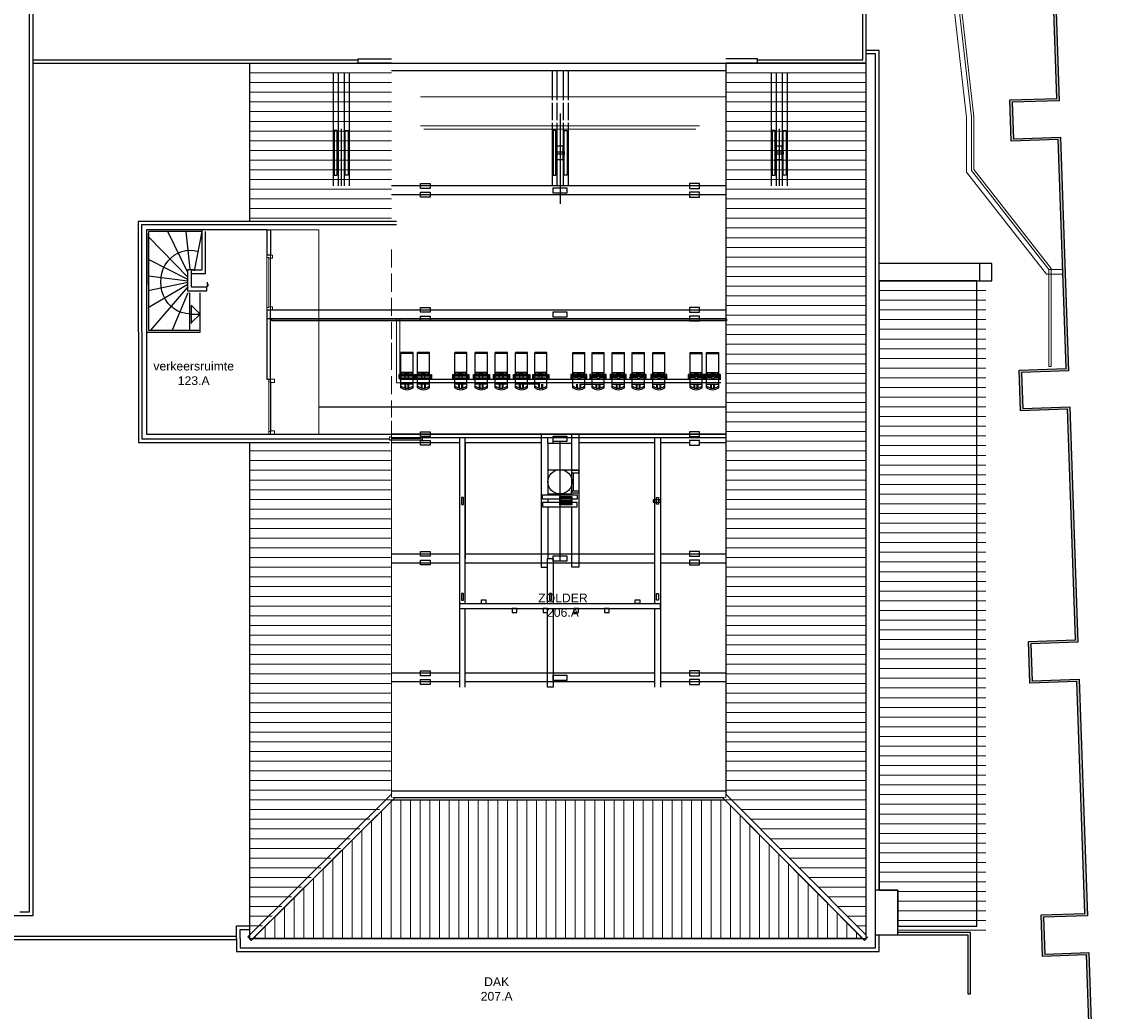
# Model space of a CAD drawing. Extents: x 14681 to 201383, y 146879 to 560554.
# Tile 12 of 15: x 133996 to 156367, y 514791 to 535209. Entities that reach past the tile are written whole.
import ezdxf

# ---------------------------------------------------------------- set-up
doc = ezdxf.new("R2010")
doc.units = 0
doc.header["$MEASUREMENT"] = 0
for name, color, linetype, lineweight in [('0.09', 7, 'CONTINUOUS', 9), ('0.25 GRIJS', 252, 'CONTINUOUS', 25), ('0gevel.18', 1, 'CONTINUOUS', 18), ('BESTAANDE KOZIJNEN', 5, 'CONTINUOUS', 13), ('gevel.18', 1, 'CONTINUOUS', 18)]:
    doc.layers.add(name, color=color, linetype=linetype, lineweight=lineweight)
for name, color, linetype in [('0.18', 1, 'CONTINUOUS'), ('0.25', 2, 'CONTINUOUS'), ('balken lichtkap', 5, 'CONTINUOUS'), ('plafondconstructies', 5, 'CONTINUOUS'), ('proceniumtrek', 7, 'CONTINUOUS'), ('spot bovenaanzicht', 9, 'CONTINUOUS'), ('trappen', 1, 'CONTINUOUS'), ('zaalbrug bouwkundig', 2, 'CONTINUOUS')]:
    doc.layers.add(name, color=color, linetype=linetype)
doc.layers.add('OMTREKLIJN', color=122, linetype='CONTINUOUS', plot=False)

# ---------------------------------------------------------------- blocks, each defined once
blk = doc.blocks.new('67114_dm1000_R')
at = {"layer": 'BESTAANDE KOZIJNEN'}
for points in [[(0, 1134), (0, 1082), (-40, 1082), (-40, 1067), (-114, 1067), (-114, 1134)], [(-40, 1082), (0, 1082), (0, 52), (-40, 52)], [(0, 0), (0, 52), (-40, 52), (-40, 67), (-114, 67), (-114, 0)]]:
    blk.add_lwpolyline(points, close=True, dxfattribs=at)

msp = doc.modelspace()

# ---------------------------------------------------------------- hatches: boundary and pattern name
at = {"layer": '0.25'}
msp.add_hatch(color=256, dxfattribs=at).paths.add_polyline_path([(156345, 504671), (155256, 504633), (155227, 505493), (156315, 505530), (156150, 510312), (155245, 510280), (155215, 511140), (156120, 511171), (155955, 515953), (155050, 515921), (155020, 516781), (155925, 516812), (155760, 521594), (154791, 521560), (154761, 522420), (155730, 522453), (155566, 527212), (154597, 527179), (154568, 528022), (155537, 528056), (155374, 532777), (154404, 532744), (154375, 533594), (155344, 533628), (155178, 538445), (154209, 538411), (154180, 539241), (155149, 539274), (154985, 544037), (154240, 544011), (154211, 544841), (154956, 544866), (154836, 548354), (136306, 547579), (136306, 554055), (123276, 554055), (123276, 558264), (123326, 558264), (123326, 554105), (136356, 554105), (136356, 547631), (154884, 548406), (155008, 544818), (154263, 544792), (154288, 544063), (155033, 544089), (155201, 539226), (154232, 539193), (154257, 538463), (155226, 538496), (155396, 533579), (154427, 533546), (154453, 532795), (155422, 532829), (155589, 528008), (154619, 527974), (154645, 527231), (155614, 527264), (155782, 522405), (154813, 522372), (154839, 521612), (155808, 521645), (155977, 516764), (155072, 516733), (155098, 515973), (156003, 516004), (156172, 511123), (155267, 511092), (155293, 510332), (156198, 510363), (156367, 505482), (155278, 505444), (155305, 504685), (156343, 504721)])

# ---------------------------------------------------------------- linework, layer by layer
at = {"layer": '0.09'}
msp.add_lwpolyline([(155230, 528095), (155180, 528095), (155180, 530097), (153586, 532140), (153586, 533240), (152839, 539793), (152839, 544933), (151981, 545791), (148904, 545791), (148904, 545841), (152002, 545841), (152889, 544953), (152889, 539796), (153636, 533243), (153636, 532157), (155230, 530114)], close=True, dxfattribs=at)
for points in [[(151414, 544691), (151981, 544691), (152839, 543833), (152839, 539793), (153586, 533240), (153586, 533240), (153586, 532140), (155180, 530097), (155466, 530097)], [(151414, 544591), (151940, 544591), (152739, 543791), (152739, 539787), (153486, 533234), (153486, 532105), (155131, 529997), (155466, 529997)]]:
    msp.add_lwpolyline(points, dxfattribs=at)
at = {"layer": '0.18'}
for points in [[(134226, 534353), (151414, 534353), (151414, 544761), (134226, 544761)], [(149170, 534423), (151344, 534423), (151344, 544691), (134226, 544691)], [(134226, 534423), (140938, 534423)], [(151679, 529862), (153759, 529862), (154009, 529862), (154009, 530222), (151679, 530222)], [(153759, 529862), (153759, 530222)], [(131046, 516555), (131046, 516270), (138429, 516270)], [(131116, 516555), (131116, 516340), (138429, 516340)], [(152069, 516370), (153514, 516370), (153514, 515155), (153564, 515155), (153564, 516420), (152069, 516420)]]:
    msp.add_lwpolyline(points, dxfattribs=at)
at = {"layer": '0.25'}
for points in [[(123586, 551915), (123586, 552180), (134226, 552180), (134226, 516760), (133766, 516760)], [(123661, 551915), (123661, 552105), (134151, 552105), (134151, 516835), (133960, 516835)], [(155226, 538496), (155396, 533579), (154427, 533546), (154453, 532795), (155422, 532829), (155589, 528008), (154619, 527974), (154645, 527231), (155614, 527264), (155782, 522405), (154813, 522372), (154839, 521612), (155808, 521645), (155977, 516764), (155072, 516733), (155098, 515973), (156003, 516004), (156172, 511123)], [(156120, 511171), (155955, 515953), (155050, 515921), (155020, 516781), (155925, 516812), (155760, 521594), (154791, 521560), (154761, 522420), (155730, 522453), (155566, 527212), (154597, 527179), (154568, 528022), (155537, 528056), (155374, 532777), (154404, 532744), (154375, 533594), (155344, 533628), (155178, 538445)], [(151679, 517290), (151679, 534618), (151414, 534618)], [(151604, 517290), (151604, 534543), (151414, 534543)], [(138694, 534353), (138694, 531088)], [(138694, 526530), (138694, 516290), (151414, 516290), (151414, 534353)], [(141626, 534353), (140938, 534353), (140938, 534443), (141626, 534443)], [(141626, 534353), (148522, 534353)], [(148522, 534353), (149170, 534353), (149170, 534443), (148522, 534443)], [(141626, 534203), (148522, 534203)], [(141626, 519272), (138659, 516325), (138729, 516254), (141697, 519202)], [(138729, 516254), (141661, 519166)], [(151449, 516325), (151379, 516254), (148451, 519202)], [(138429, 516290), (138429, 516555), (138694, 516555)], [(138429, 516290), (138429, 516025), (151679, 516025), (151679, 516370)], [(138504, 516290), (138504, 516480), (138694, 516480)], [(138504, 516290), (138504, 516100), (151604, 516100), (151604, 516370)]]:
    msp.add_lwpolyline(points, dxfattribs=at)
at = {"layer": '0.25', "linetype": 'Continuous', "ltscale": 0.2}
for points in [[(142223, 531871), (142423, 531871), (142423, 531771), (142223, 531771)], [(147973, 531871), (147773, 531871), (147773, 531771), (147973, 531771)], [(142223, 531691), (142423, 531691), (142423, 531591), (142223, 531591)], [(147973, 531691), (147773, 531691), (147773, 531591), (147973, 531591)], [(139056, 530918), (139126, 530918), (139126, 530395), (139056, 530395)], [(142223, 529314), (142423, 529314), (142423, 529214), (142223, 529214)], [(147973, 529314), (147773, 529314), (147773, 529214), (147973, 529214)], [(142223, 529134), (142423, 529134), (142423, 529034), (142223, 529034)], [(147973, 529134), (147773, 529134), (147773, 529034), (147973, 529034)], [(139156, 529078), (142223, 529078), (142223, 529037), (139156, 529037)], [(142436, 529080), (148531, 529080), (148531, 529037), (142436, 529037)], [(142223, 526750), (142423, 526750), (142423, 526650), (142223, 526650)], [(147973, 526750), (147773, 526750), (147773, 526650), (147973, 526650)], [(142223, 526570), (142423, 526570), (142423, 526470), (142223, 526470)], [(147973, 526570), (147773, 526570), (147773, 526470), (147973, 526470)], [(142223, 524280), (142423, 524280), (142423, 524180), (142223, 524180)], [(147973, 524280), (147773, 524280), (147773, 524180), (147973, 524180)], [(142223, 524100), (142423, 524100), (142423, 524000), (142223, 524000)], [(147973, 524100), (147773, 524100), (147773, 524000), (147973, 524000)], [(142223, 521816), (142423, 521816), (142423, 521716), (142223, 521716)], [(147973, 521816), (147773, 521816), (147773, 521716), (147973, 521716)], [(142223, 521636), (142423, 521636), (142423, 521536), (142223, 521536)], [(147973, 521636), (147773, 521636), (147773, 521536), (147973, 521536)]]:
    msp.add_lwpolyline(points, close=True, dxfattribs=at)
at = {"layer": '0.25', "color": 2, "linetype": 'Continuous', "ltscale": 0.2}
for points in [[(144956, 531781), (145241, 531781), (145241, 531671), (144956, 531671)], [(144956, 529224), (145241, 529224), (145241, 529114), (144956, 529114)], [(144956, 526660), (145241, 526660), (145241, 526550), (144956, 526550)], [(144956, 524190), (145241, 524190), (145241, 524080), (144956, 524080)], [(144956, 521726), (145241, 521726), (145241, 521616), (144956, 521616)]]:
    msp.add_lwpolyline(points, close=True, dxfattribs=at)
at = {"layer": '0.25', "linetype": 'Continuous', "ltscale": 0.2}
for points in [[(141723, 531088), (136400, 531088), (136402, 526530), (141585, 526530)], [(141723, 531018), (136470, 531018), (136472, 526600), (141585, 526600)], [(139056, 530918), (136570, 530918), (136572, 526700), (139054, 526700)], [(137495, 530087), (137717, 530087), (137716, 530878)], [(137495, 530017), (137787, 530017), (137786, 530878)], [(139126, 529260), (139054, 529261), (139054, 527834), (139126, 527834), (139126, 529080), (139126, 529260)], [(136572, 526700), (148522, 526700)], [(141625, 526630), (148522, 526630)]]:
    msp.add_lwpolyline(points, dxfattribs=at)
at = {"layer": '0.25', "color": 1, "linetype": 'Continuous', "ltscale": 0.2}
for points in [[(137466, 529178), (137677, 529178), (137494, 529361), (137494, 528979)], [(137676, 529178), (137494, 528997)]]:
    msp.add_lwpolyline(points, dxfattribs=at)
at = {"layer": '0.25'}
msp.add_lwpolyline([(151599, 516370), (152069, 516370), (152069, 517290), (151599, 517290)], close=True, dxfattribs=at)
at = {"layer": '0.25 GRIJS', "linetype": 'Continuous', "ltscale": 0.2}
msp.add_lwpolyline([(140136, 527264), (148503, 527264)], dxfattribs=at)
at = {"layer": '0gevel.18', "linetype": 'Continuous', "ltscale": 0.2}
msp.add_lwpolyline([(139126, 530918), (140126, 530918), (140126, 526696), (139126, 526696)], close=True, dxfattribs=at)
msp.add_lwpolyline([(141794, 527826), (141794, 529078), (141724, 529078), (141724, 527756), (141794, 527756)], dxfattribs=at)
at = {"layer": 'balken lichtkap', "linetype": 'Continuous', "ltscale": 0.2}
for points in [[(143028, 526630), (143028, 521478)], [(143143, 523201), (143143, 526630)], [(144841, 526696), (144711, 526696), (144711, 523956), (144841, 523956)], [(144843, 526630), (144843, 526516)], [(144957, 526516), (144957, 526630)], [(145341, 525444), (145341, 526696), (145486, 526696), (145486, 523956), (145341, 523956), (145341, 525202)], [(147058, 523201), (147058, 526630)], [(147173, 526630), (147173, 521478)], [(143143, 526516), (143143, 524136), (143143, 525326)], [(143143, 526516), (143143, 524136)], [(144843, 526516), (145339, 526516)], [(144856, 525444), (144856, 526516)], [(145098, 526550), (145098, 524096)], [(145098, 526550), (145098, 526000)], [(144856, 525966), (145486, 525966)], [(145108, 525358), (144739, 525358), (144739, 525444), (145455, 525444), (145455, 525358), (145330, 525358)], [(145108, 525288), (144739, 525288), (144739, 525202), (145455, 525202), (145455, 525288), (145330, 525288)], [(144856, 525466), (145341, 525466)], [(144856, 525288), (144856, 525358)], [(145098, 525399), (145108, 525399), (145108, 525253), (145098, 525253)], [(145108, 525399), (145330, 525399)], [(145108, 525369), (145330, 525369)], [(145108, 525339), (145330, 525339)], [(145108, 525309), (145330, 525309)], [(145108, 525279), (145330, 525279)], [(145340, 525399), (145330, 525399), (145330, 525253), (145340, 525253)], [(145341, 525288), (145341, 525358)], [(144856, 524135), (144856, 525202)], [(145108, 525253), (145330, 525253)], [(144841, 523201), (144841, 524136), (144955, 524136), (144955, 523201)], [(143143, 521478), (143143, 523101)], [(144955, 523101), (144955, 521478), (144841, 521478), (144841, 523101)], [(147058, 521478), (147058, 523101)]]:
    msp.add_lwpolyline(points, dxfattribs=at)
at = {"layer": 'balken lichtkap', "color": 2, "linetype": 'Continuous', "ltscale": 0.2}
for points in [[(145485, 525949), (145335, 525949), (145335, 525899), (145485, 525899)], [(145485, 525479), (145335, 525479), (145335, 525529), (145485, 525529)], [(147169, 525345), (147019, 525345), (147019, 525295), (147169, 525295)]]:
    msp.add_lwpolyline(points, close=True, dxfattribs=at)
at = {"layer": 'balken lichtkap', "linetype": 'Continuous', "ltscale": 0.2}
for points in [[(145341, 525899), (145370, 525899), (145370, 525530), (145341, 525530)], [(143108, 525390), (143068, 525390), (143068, 525250), (143108, 525250)], [(145098, 525410), (145340, 525410), (145340, 525240), (145098, 525240)], [(147091, 525395), (147131, 525395), (147131, 525255), (147091, 525255)], [(143107, 523412), (143067, 523412), (143067, 523272), (143107, 523272)], [(143572, 523278), (143572, 523198), (143477, 523198), (143477, 523278)], [(144923, 523412), (144883, 523412), (144883, 523272), (144923, 523272)], [(146747, 523284), (146747, 523204), (146652, 523204), (146652, 523284)], [(147091, 523412), (147131, 523412), (147131, 523272), (147091, 523272)], [(143028, 523101), (147173, 523101), (147173, 523201), (143028, 523201)], [(144208, 523022), (144208, 523102), (144113, 523102), (144113, 523022)], [(144843, 523022), (144843, 523102), (144748, 523102), (144748, 523022)], [(145478, 523022), (145478, 523102), (145383, 523102), (145383, 523022)], [(146113, 523022), (146113, 523102), (146018, 523102), (146018, 523022)]]:
    msp.add_lwpolyline(points, close=True, dxfattribs=at)
at = {"layer": 'balken lichtkap', "color": 2, "linetype": 'Continuous', "ltscale": 0.2}
msp.add_circle((145098, 525716), 250, dxfattribs=at)
at = {"layer": 'gevel.18', "linetype": 'Continuous', "ltscale": 0.2}
for points in [[(138694, 534353), (141626, 534353)], [(138694, 526530), (138694, 516290), (151414, 516290), (151414, 534353), (148522, 534353), (148522, 519202), (141626, 519209), (141626, 526700)], [(148522, 534353), (151414, 534353)], [(138694, 534153), (141626, 534153)], [(148522, 534153), (151414, 534153)], [(138694, 533953), (141626, 533953)], [(148522, 533953), (151414, 533953)], [(138694, 533753), (141626, 533753)], [(142223, 533662), (148522, 533662)], [(148522, 533753), (151414, 533753)], [(138694, 533553), (141626, 533553)], [(138694, 533353), (141626, 533353)], [(148522, 533553), (151414, 533553)], [(148522, 533353), (151414, 533353)], [(138694, 533153), (141626, 533153)], [(148522, 533153), (151414, 533153)], [(138694, 532953), (141626, 532953)], [(142223, 533062), (147973, 533062)], [(142293, 532992), (147903, 532992)], [(148522, 532953), (151414, 532953)], [(138694, 532753), (141626, 532753)], [(148522, 532753), (151414, 532753)], [(138694, 532553), (141626, 532553)], [(148522, 532553), (151414, 532553)], [(138694, 532353), (141626, 532353)], [(148522, 532353), (151414, 532353)], [(138694, 532153), (141626, 532153)], [(148522, 532153), (151414, 532153)], [(138694, 531953), (141626, 531953)], [(148522, 531953), (151414, 531953)], [(138694, 531753), (141626, 531753)], [(138694, 531553), (141626, 531553)], [(148522, 531753), (151414, 531753)], [(148522, 531553), (151414, 531553)], [(138694, 531353), (141626, 531353)], [(148522, 531353), (151414, 531353)], [(138694, 531153), (141626, 531153)], [(148522, 531153), (151414, 531153)], [(139126, 530918), (139126, 528184)], [(148522, 530953), (151414, 530953)], [(148522, 530753), (151414, 530753)], [(141626, 530139), (141626, 530512)], [(148522, 530553), (151414, 530553)], [(148522, 530353), (151414, 530353)], [(141626, 529639), (141626, 530012)], [(148522, 530153), (151414, 530153)], [(148522, 529953), (151414, 529953)], [(148522, 529753), (151414, 529753)], [(151679, 529862), (153884, 529862)], [(148522, 529553), (151414, 529553)], [(151679, 529662), (153884, 529662)], [(141626, 529139), (141626, 529512)], [(148522, 529353), (151414, 529353)], [(151679, 529462), (153884, 529462)], [(148522, 529153), (151414, 529153)], [(151679, 529262), (153884, 529262)], [(141626, 528661), (141626, 529012)], [(148522, 528953), (151414, 528953)], [(151679, 529062), (153884, 529062)], [(151679, 528862), (153884, 528862)], [(148522, 528753), (151414, 528753)], [(151679, 528662), (153884, 528662)], [(141626, 528254), (141626, 528586)], [(148522, 528553), (151414, 528553)], [(151679, 528462), (153884, 528462)], [(141626, 528024), (141626, 528397)], [(148522, 528353), (151414, 528353)], [(151679, 528262), (153884, 528262)], [(148522, 528153), (151414, 528153)], [(151679, 528062), (153884, 528062)], [(141626, 527524), (141626, 527897)], [(148522, 527953), (151414, 527953)], [(148522, 527753), (151414, 527753)], [(151679, 527862), (153884, 527862)], [(148522, 527553), (151414, 527553)], [(151679, 527662), (153884, 527662)], [(141626, 527046), (141626, 527397)], [(148522, 527353), (151414, 527353)], [(151679, 527462), (153884, 527462)], [(148522, 527153), (151414, 527153)], [(151679, 527262), (153884, 527262)], [(141626, 526639), (141626, 526971)], [(148522, 526953), (151414, 526953)], [(151679, 527062), (153884, 527062)], [(151679, 526862), (153884, 526862)], [(148522, 526753), (151414, 526753)], [(151679, 526662), (153884, 526662)], [(148522, 526553), (151414, 526553)], [(151679, 526462), (153884, 526462)], [(138694, 526353), (141626, 526353)], [(148522, 526353), (151414, 526353)], [(151679, 526262), (153884, 526262)], [(138694, 526153), (141626, 526153)], [(138694, 525953), (141626, 525953)], [(148522, 526153), (151414, 526153)], [(148522, 525953), (151414, 525953)], [(151679, 526062), (153884, 526062)], [(138694, 525753), (141626, 525753)], [(148522, 525753), (151414, 525753)], [(151679, 525862), (153884, 525862)], [(138694, 525553), (141626, 525553)], [(148522, 525553), (151414, 525553)], [(151679, 525662), (153884, 525662)], [(138694, 525353), (141626, 525353)], [(148522, 525353), (151414, 525353)], [(151679, 525462), (153884, 525462)], [(138694, 525153), (141626, 525153)], [(148522, 525153), (151414, 525153)], [(151679, 525262), (153884, 525262)], [(151679, 525062), (153884, 525062)], [(138694, 524953), (141626, 524953)], [(148522, 524953), (151414, 524953)], [(151679, 524862), (153884, 524862)], [(138694, 524753), (141626, 524753)], [(148522, 524753), (151414, 524753)], [(151679, 524662), (153884, 524662)], [(138694, 524553), (141626, 524553)], [(148522, 524553), (151414, 524553)], [(151679, 524462), (153884, 524462)], [(138694, 524353), (141626, 524353)], [(148522, 524353), (151414, 524353)], [(151679, 524262), (153884, 524262)], [(138694, 524153), (141626, 524153)], [(138694, 523953), (141626, 523953)], [(148522, 524153), (151414, 524153)], [(148522, 523953), (151414, 523953)], [(151679, 524062), (153884, 524062)], [(138694, 523753), (141626, 523753)], [(148522, 523753), (151414, 523753)], [(151679, 523862), (153884, 523862)], [(138694, 523553), (141626, 523553)], [(148522, 523553), (151414, 523553)], [(151679, 523662), (153884, 523662)], [(138694, 523353), (141626, 523353)], [(148522, 523353), (151414, 523353)], [(151679, 523462), (153884, 523462)], [(138694, 523153), (141626, 523153)], [(148522, 523153), (151414, 523153)], [(151679, 523262), (153884, 523262)], [(151679, 523062), (153884, 523062)], [(138694, 522953), (141626, 522953)], [(148522, 522953), (151414, 522953)], [(151679, 522862), (153884, 522862)], [(138694, 522753), (141626, 522753)], [(148522, 522753), (151414, 522753)], [(151679, 522662), (153884, 522662)], [(138694, 522553), (141626, 522553)], [(148522, 522553), (151414, 522553)], [(151679, 522462), (153884, 522462)], [(138694, 522353), (141626, 522353)], [(138694, 522153), (141626, 522153)], [(148522, 522353), (151414, 522353)], [(148522, 522153), (151414, 522153)], [(151679, 522262), (153884, 522262)], [(138694, 521953), (141626, 521953)], [(148522, 521953), (151414, 521953)], [(151679, 522062), (153884, 522062)], [(138694, 521753), (141626, 521753)], [(148522, 521753), (151414, 521753)], [(151679, 521862), (153884, 521862)], [(138694, 521553), (141626, 521553)], [(148522, 521553), (151414, 521553)], [(151679, 521662), (153884, 521662)], [(138694, 521353), (141626, 521353)], [(148522, 521353), (151414, 521353)], [(151679, 521462), (153884, 521462)], [(151679, 521262), (153884, 521262)], [(138694, 521153), (141626, 521153)], [(148522, 521153), (151414, 521153)], [(151679, 521062), (153884, 521062)], [(138694, 520953), (141626, 520953)], [(148522, 520953), (151414, 520953)], [(151679, 520862), (153884, 520862)], [(138694, 520753), (141626, 520753)], [(148522, 520753), (151414, 520753)], [(151679, 520662), (153884, 520662)], [(138694, 520553), (141626, 520553)], [(148522, 520553), (151414, 520553)], [(151679, 520462), (153884, 520462)], [(138694, 520353), (141626, 520353)], [(138694, 520153), (141626, 520153)], [(148522, 520353), (151414, 520353)], [(148522, 520153), (151414, 520153)], [(151679, 520262), (153884, 520262)], [(138694, 519953), (141626, 519953)], [(148522, 519953), (151414, 519953)], [(151679, 520062), (153884, 520062)], [(138694, 519753), (141626, 519753)], [(148522, 519753), (151414, 519753)], [(151679, 519862), (153884, 519862)], [(138694, 519553), (141626, 519553)], [(148522, 519553), (151414, 519553)], [(151679, 519662), (153884, 519662)], [(151679, 519462), (153884, 519462)], [(138694, 519353), (141626, 519353)], [(148522, 519353), (151414, 519353)], [(151679, 519262), (153884, 519262)], [(138694, 519153), (141626, 519153)], [(141614, 519153), (141614, 516290)], [(141814, 519153), (141814, 516290)], [(142014, 519153), (142014, 516290)], [(142214, 519153), (142214, 516290)], [(142414, 519153), (142414, 516290)], [(142614, 519153), (142614, 516290)], [(142814, 519153), (142814, 516290)], [(143014, 519153), (143014, 516290)], [(143214, 519153), (143214, 516290)], [(143414, 519153), (143414, 516290)], [(143614, 519153), (143614, 516290)], [(143814, 519153), (143814, 516290)], [(144014, 519153), (144014, 516290)], [(144214, 519153), (144214, 516290)], [(144414, 519153), (144414, 516290)], [(144614, 519153), (144614, 516290)], [(144814, 519153), (144814, 516290)], [(145014, 519153), (145014, 516290)], [(145214, 519153), (145214, 516290)], [(145414, 519153), (145414, 516290)], [(145614, 519153), (145614, 516290)], [(145814, 519153), (145814, 516290)], [(146014, 519153), (146014, 516290)], [(146214, 519153), (146214, 516290)], [(146414, 519153), (146414, 516290)], [(146614, 519153), (146614, 516290)], [(146814, 519153), (146814, 516290)], [(147014, 519153), (147014, 516290)], [(147214, 519153), (147214, 516290)], [(147414, 519153), (147414, 516290)], [(147614, 519153), (147614, 516290)], [(147814, 519153), (147814, 516290)], [(148014, 519153), (148014, 516290)], [(148214, 519153), (148214, 516290)], [(148414, 519153), (148414, 516290)], [(148522, 519153), (151414, 519153)], [(148614, 519038), (148614, 516290)], [(151414, 519153), (151414, 516290)], [(151679, 519062), (153884, 519062)], [(138694, 518953), (141375, 518953)], [(141414, 518921), (141414, 516290)], [(148814, 518837), (148814, 516290)], [(148840, 518953), (151414, 518953)], [(151679, 518862), (153884, 518862)], [(138694, 518753), (141174, 518753)], [(141214, 518722), (141214, 516290)], [(149014, 518635), (149014, 516290)], [(149038, 518753), (151414, 518753)], [(151679, 518662), (153884, 518662)], [(138694, 518553), (140973, 518553)], [(138694, 518353), (140771, 518353)], [(141014, 518524), (141014, 516290)], [(149214, 518434), (149214, 516290)], [(149237, 518553), (151414, 518553)], [(149436, 518353), (151414, 518353)], [(151679, 518462), (153884, 518462)], [(138694, 518153), (140570, 518153)], [(140614, 518126), (140614, 516290)], [(140814, 518325), (140814, 516290)], [(149414, 518233), (149414, 516290)], [(149634, 518153), (151414, 518153)], [(151679, 518262), (153884, 518262)], [(138694, 517953), (140369, 517953)], [(140414, 517928), (140414, 516290)], [(149614, 518031), (149614, 516290)], [(149833, 517953), (151414, 517953)], [(151679, 518062), (153884, 518062)], [(138694, 517753), (140167, 517753)], [(140214, 517729), (140214, 516290)], [(149814, 517830), (149814, 516290)], [(150032, 517753), (151414, 517753)], [(151679, 517862), (153884, 517862)], [(138694, 517553), (139966, 517553)], [(140014, 517530), (140014, 516290)], [(150014, 517628), (150014, 516290)], [(150230, 517553), (151414, 517553)], [(151679, 517662), (153884, 517662)], [(151679, 517462), (153884, 517462)], [(138694, 517353), (139764, 517353)], [(139814, 517332), (139814, 516290)], [(150214, 517427), (150214, 516290)], [(150414, 517226), (150414, 516290)], [(150429, 517353), (151414, 517353)], [(152069, 517262), (153884, 517262)], [(138694, 517153), (139563, 517153)], [(139614, 517133), (139614, 516290)], [(150614, 517024), (150614, 516290)], [(150627, 517153), (151414, 517153)], [(152069, 517062), (153884, 517062)], [(138694, 516953), (139362, 516953)], [(139414, 516934), (139414, 516290)], [(150814, 516823), (150814, 516290)], [(150826, 516953), (151414, 516953)], [(152069, 516862), (153884, 516862)], [(138694, 516753), (139160, 516753)], [(138694, 516553), (138959, 516553)], [(139214, 516736), (139214, 516290)], [(151014, 516622), (151014, 516290)], [(151025, 516753), (151414, 516753)], [(151223, 516553), (151414, 516553)], [(152069, 516662), (153884, 516662)], [(138814, 516338), (138814, 516290)], [(139014, 516537), (139014, 516290)], [(151214, 516420), (151214, 516290)], [(152069, 516462), (153884, 516462)]]:
    msp.add_lwpolyline(points, dxfattribs=at)
at = {"layer": 'OMTREKLIJN'}
for points in [[(151414, 534353), (148522, 534353), (148522, 519272), (151414, 516360)], [(153694, 529862), (151679, 529862), (151679, 517290), (152069, 517290), (152069, 516550), (153694, 516550)]]:
    msp.add_lwpolyline(points, close=True, dxfattribs=at)
msp.add_lwpolyline([(141697, 519202), (148451, 519202), (151343, 516290), (138765, 516290), (141697, 519202)], dxfattribs=at)
at = {"layer": 'plafondconstructies', "color": 5, "linetype": 'Continuous', "ltscale": 0.2}
for points in [[(148522, 531820), (141625, 531820)], [(148522, 531640), (141625, 531640)], [(148522, 529260), (139056, 529260)], [(148522, 529080), (139056, 529080)], [(148522, 526700), (141625, 526700)], [(143028, 526520), (141625, 526520)], [(144711, 526520), (143143, 526520)], [(147058, 526520), (145486, 526520)], [(147773, 526520), (147173, 526520)], [(148522, 526520), (147973, 526520)], [(143028, 524220), (141625, 524220)], [(147058, 524220), (143143, 524220)], [(148522, 524220), (147173, 524220)], [(143028, 524040), (141625, 524040)], [(147058, 524040), (143143, 524040)], [(148522, 524040), (147173, 524040)], [(143028, 521770), (141625, 521770)], [(147058, 521770), (143143, 521770)], [(148522, 521770), (147173, 521770)], [(143028, 521590), (141625, 521590)], [(147058, 521590), (143143, 521590)], [(148522, 521590), (147173, 521590)], [(148522, 519330), (141625, 519330)], [(148522, 519150), (141625, 519150)]]:
    msp.add_lwpolyline(points, dxfattribs=at)
at = {"layer": 'proceniumtrek', "color": 252, "linetype": 'Continuous', "ltscale": 0.2}
for points in [[(140420, 534153), (140420, 531820)], [(140520, 534153), (140520, 531820)], [(140648, 534153), (140648, 531820)], [(140748, 534153), (140748, 531820)], [(144936, 534203), (144936, 533590)], [(145036, 534203), (145036, 533590)], [(145164, 534203), (145164, 533590)], [(145264, 534203), (145264, 533590)], [(149456, 534153), (149456, 531820)], [(149556, 534153), (149556, 531820)], [(149684, 534153), (149684, 531820)], [(149784, 534153), (149784, 531820)], [(144936, 533537), (144936, 533178)], [(145036, 533537), (145036, 533178)], [(145164, 533537), (145164, 533178)], [(145264, 533537), (145264, 533178)], [(144936, 533125), (144936, 531820)], [(145036, 533125), (145036, 531820)], [(145100, 533312), (145100, 531451)], [(145164, 533125), (145164, 531820)], [(145264, 533125), (145264, 531820)], [(140584, 533002), (140584, 531820)], [(149620, 533002), (149620, 531820)]]:
    msp.add_lwpolyline(points, dxfattribs=at)
for points in [[(140500, 532967), (140440, 532967), (140440, 532040), (140500, 532040)], [(140670, 532967), (140728, 532967), (140728, 532040), (140670, 532040)], [(145014, 532967), (144956, 532967), (144956, 532040), (145014, 532040)], [(145184, 532967), (145244, 532967), (145244, 532040), (145184, 532040)], [(149534, 532967), (149476, 532967), (149476, 532040), (149534, 532040)], [(149704, 532967), (149764, 532967), (149764, 532040), (149704, 532040)], [(145016, 532521), (145184, 532521), (145184, 532475), (145016, 532475)], [(145040, 532650), (145154, 532650), (145154, 532362), (145040, 532362)], [(149536, 532521), (149704, 532521), (149704, 532475), (149536, 532475)], [(149560, 532650), (149674, 532650), (149674, 532362), (149560, 532362)]]:
    msp.add_lwpolyline(points, close=True, dxfattribs=at)
at = {"layer": 'spot bovenaanzicht'}
for p, q in [((141818, 527918), (141818, 528382)), ((142068, 528382), (141818, 528382)), ((142068, 528372), (141818, 528372)), ((142068, 528362), (141818, 528362)), ((142068, 527918), (142068, 528382)), ((142159, 527918), (142159, 528382)), ((142409, 528382), (142159, 528382)), ((142409, 528372), (142159, 528372)), ((142409, 528362), (142159, 528362)), ((142409, 527918), (142409, 528382)), ((142927, 527918), (142927, 528382)), ((143177, 528382), (142927, 528382)), ((143177, 528372), (142927, 528372)), ((143177, 528362), (142927, 528362)), ((143177, 527918), (143177, 528382)), ((143351, 527918), (143351, 528382)), ((143601, 528382), (143351, 528382)), ((143601, 528372), (143351, 528372)), ((143601, 528362), (143351, 528362)), ((143601, 527918), (143601, 528382)), ((143763, 527918), (143763, 528382)), ((144013, 528382), (143763, 528382)), ((144013, 528372), (143763, 528372)), ((144013, 528362), (143763, 528362)), ((144013, 527918), (144013, 528382)), ((144181, 527918), (144181, 528382)), ((144431, 528382), (144181, 528382)), ((144431, 528372), (144181, 528372)), ((144431, 528362), (144181, 528362)), ((144431, 527918), (144431, 528382)), ((144577, 527918), (144577, 528382)), ((144827, 528382), (144577, 528382)), ((144827, 528372), (144577, 528372)), ((144827, 528362), (144577, 528362)), ((144827, 527918), (144827, 528382)), ((145363, 527918), (145363, 528382)), ((145363, 528382), (145613, 528382)), ((145363, 528372), (145613, 528372)), ((145363, 528362), (145613, 528362)), ((145613, 527918), (145613, 528382)), ((145759, 527918), (145759, 528382)), ((145759, 528382), (146009, 528382)), ((145759, 528372), (146009, 528372)), ((145759, 528362), (146009, 528362)), ((146009, 527918), (146009, 528382)), ((146177, 527918), (146177, 528382)), ((146177, 528382), (146427, 528382)), ((146177, 528372), (146427, 528372)), ((146177, 528362), (146427, 528362)), ((146427, 527918), (146427, 528382)), ((146589, 527918), (146589, 528382)), ((146589, 528382), (146839, 528382)), ((146589, 528372), (146839, 528372)), ((146589, 528362), (146839, 528362)), ((146839, 527918), (146839, 528382)), ((147013, 527918), (147013, 528382)), ((147013, 528382), (147263, 528382)), ((147013, 528372), (147263, 528372)), ((147013, 528362), (147263, 528362)), ((147263, 527918), (147263, 528382)), ((147781, 527918), (147781, 528382)), ((147781, 528382), (148031, 528382)), ((147781, 528372), (148031, 528372)), ((147781, 528362), (148031, 528362)), ((148031, 527918), (148031, 528382)), ((148122, 527918), (148122, 528382)), ((148122, 528382), (148372, 528382)), ((148122, 528372), (148372, 528372)), ((148122, 528362), (148372, 528362)), ((148372, 527918), (148372, 528382)), ((141818, 527974), (141818, 528028)), ((142068, 527974), (141818, 527974)), ((141838, 527894), (141838, 527974)), ((142048, 527894), (142048, 527974)), ((142068, 527974), (142068, 528028)), ((142159, 527974), (142159, 528028)), ((142409, 527974), (142159, 527974)), ((142179, 527894), (142179, 527974)), ((142389, 527894), (142389, 527974)), ((142409, 527974), (142409, 528028)), ((142927, 527974), (142927, 528028)), ((143177, 527974), (142927, 527974)), ((142947, 527894), (142947, 527974)), ((143157, 527894), (143157, 527974)), ((143177, 527974), (143177, 528028)), ((143351, 527974), (143351, 528028)), ((143601, 527974), (143351, 527974)), ((143371, 527894), (143371, 527974)), ((143581, 527894), (143581, 527974)), ((143601, 527974), (143601, 528028)), ((143763, 527974), (143763, 528028)), ((144013, 527974), (143763, 527974)), ((143783, 527894), (143783, 527974)), ((143993, 527894), (143993, 527974)), ((144013, 527974), (144013, 528028)), ((144181, 527974), (144181, 528028)), ((144431, 527974), (144181, 527974)), ((144201, 527894), (144201, 527974)), ((144411, 527894), (144411, 527974)), ((144431, 527974), (144431, 528028)), ((144577, 527974), (144577, 528028)), ((144827, 527974), (144577, 527974)), ((144597, 527894), (144597, 527974)), ((144807, 527894), (144807, 527974)), ((144827, 527974), (144827, 528028)), ((145363, 527974), (145363, 528028)), ((145363, 527974), (145613, 527974)), ((145383, 527894), (145383, 527974)), ((145593, 527894), (145593, 527974)), ((145613, 527974), (145613, 528028)), ((145759, 527974), (145759, 528028)), ((145759, 527974), (146009, 527974)), ((145779, 527894), (145779, 527974)), ((145989, 527894), (145989, 527974)), ((146009, 527974), (146009, 528028)), ((146177, 527974), (146177, 528028)), ((146177, 527974), (146427, 527974)), ((146197, 527894), (146197, 527974)), ((146407, 527894), (146407, 527974)), ((146427, 527974), (146427, 528028)), ((146589, 527974), (146589, 528028)), ((146589, 527974), (146839, 527974)), ((146609, 527894), (146609, 527974)), ((146819, 527894), (146819, 527974)), ((146839, 527974), (146839, 528028)), ((147013, 527974), (147013, 528028)), ((147013, 527974), (147263, 527974)), ((147033, 527894), (147033, 527974)), ((147243, 527894), (147243, 527974)), ((147263, 527974), (147263, 528028)), ((147781, 527974), (147781, 528028)), ((147781, 527974), (148031, 527974)), ((147801, 527894), (147801, 527974)), ((148011, 527894), (148011, 527974)), ((148031, 527974), (148031, 528028)), ((148122, 527974), (148122, 528028)), ((148122, 527974), (148372, 527974)), ((148142, 527894), (148142, 527974)), ((148352, 527894), (148352, 527974)), ((148372, 527974), (148372, 528028)), ((141801, 527908), (141801, 527873)), ((141811, 527918), (141907, 527918)), ((141811, 527863), (141907, 527863)), ((142068, 527894), (141818, 527894)), ((141818, 527657), (141818, 527894)), ((142048, 527934), (141838, 527934)), ((141887, 527944), (141887, 527924)), ((141985, 527944), (141887, 527944)), ((141985, 527924), (141887, 527924)), ((141985, 527924), (141887, 527924)), ((141966, 527898), (141907, 527898)), ((141966, 527918), (142079, 527918)), ((141966, 527863), (142079, 527863)), ((141985, 527944), (141985, 527924)), ((142068, 527657), (142068, 527894)), ((142089, 527908), (142089, 527873)), ((142142, 527908), (142142, 527873)), ((142152, 527918), (142248, 527918)), ((142152, 527863), (142248, 527863)), ((142409, 527894), (142159, 527894)), ((142159, 527657), (142159, 527894)), ((142389, 527934), (142179, 527934)), ((142228, 527944), (142228, 527924)), ((142326, 527944), (142228, 527944)), ((142326, 527924), (142228, 527924)), ((142326, 527924), (142228, 527924)), ((142307, 527898), (142248, 527898)), ((142307, 527918), (142420, 527918)), ((142307, 527863), (142420, 527863)), ((142326, 527944), (142326, 527924)), ((142409, 527657), (142409, 527894)), ((142430, 527908), (142430, 527873)), ((142910, 527908), (142910, 527873)), ((142920, 527918), (143016, 527918)), ((142920, 527863), (143016, 527863)), ((143177, 527894), (142927, 527894)), ((142927, 527657), (142927, 527894)), ((143157, 527934), (142947, 527934)), ((142996, 527944), (142996, 527924)), ((143094, 527944), (142996, 527944)), ((143094, 527924), (142996, 527924)), ((143094, 527924), (142996, 527924)), ((143075, 527898), (143016, 527898)), ((143075, 527918), (143188, 527918)), ((143075, 527863), (143188, 527863)), ((143094, 527944), (143094, 527924)), ((143177, 527657), (143177, 527894)), ((143198, 527908), (143198, 527873)), ((143334, 527908), (143334, 527873)), ((143344, 527918), (143440, 527918)), ((143344, 527863), (143440, 527863)), ((143601, 527894), (143351, 527894)), ((143351, 527657), (143351, 527894)), ((143581, 527934), (143371, 527934)), ((143420, 527944), (143420, 527924)), ((143518, 527944), (143420, 527944)), ((143518, 527924), (143420, 527924)), ((143518, 527924), (143420, 527924)), ((143499, 527898), (143440, 527898)), ((143499, 527918), (143612, 527918)), ((143499, 527863), (143612, 527863)), ((143518, 527944), (143518, 527924)), ((143601, 527657), (143601, 527894)), ((143622, 527908), (143622, 527873)), ((143746, 527908), (143746, 527873)), ((143756, 527918), (143852, 527918)), ((143756, 527863), (143852, 527863)), ((144013, 527894), (143763, 527894)), ((143763, 527657), (143763, 527894)), ((143993, 527934), (143783, 527934)), ((143832, 527944), (143832, 527924)), ((143930, 527944), (143832, 527944)), ((143930, 527924), (143832, 527924)), ((143930, 527924), (143832, 527924)), ((143911, 527898), (143852, 527898)), ((143911, 527918), (144024, 527918)), ((143911, 527863), (144024, 527863)), ((143930, 527944), (143930, 527924)), ((144013, 527657), (144013, 527894)), ((144034, 527908), (144034, 527873)), ((144164, 527908), (144164, 527873)), ((144174, 527918), (144270, 527918)), ((144174, 527863), (144270, 527863)), ((144431, 527894), (144181, 527894)), ((144181, 527657), (144181, 527894)), ((144411, 527934), (144201, 527934)), ((144250, 527944), (144250, 527924)), ((144348, 527944), (144250, 527944)), ((144348, 527924), (144250, 527924)), ((144348, 527924), (144250, 527924)), ((144329, 527898), (144270, 527898)), ((144329, 527918), (144442, 527918)), ((144329, 527863), (144442, 527863)), ((144348, 527944), (144348, 527924)), ((144431, 527657), (144431, 527894)), ((144452, 527908), (144452, 527873)), ((144560, 527908), (144560, 527873)), ((144570, 527918), (144666, 527918)), ((144570, 527863), (144666, 527863)), ((144827, 527894), (144577, 527894)), ((144577, 527657), (144577, 527894)), ((144807, 527934), (144597, 527934)), ((144646, 527944), (144646, 527924)), ((144744, 527944), (144646, 527944)), ((144744, 527924), (144646, 527924)), ((144744, 527924), (144646, 527924)), ((144725, 527898), (144666, 527898)), ((144725, 527918), (144838, 527918)), ((144725, 527863), (144838, 527863)), ((144744, 527944), (144744, 527924)), ((144827, 527657), (144827, 527894)), ((144848, 527908), (144848, 527873)), ((145342, 527908), (145342, 527873)), ((145465, 527918), (145352, 527918)), ((145465, 527863), (145352, 527863)), ((145363, 527894), (145613, 527894)), ((145363, 527657), (145363, 527894)), ((145383, 527934), (145593, 527934)), ((145446, 527944), (145446, 527924)), ((145446, 527944), (145544, 527944)), ((145446, 527924), (145544, 527924)), ((145446, 527924), (145544, 527924)), ((145465, 527898), (145524, 527898)), ((145620, 527918), (145524, 527918)), ((145620, 527863), (145524, 527863)), ((145544, 527944), (145544, 527924)), ((145613, 527657), (145613, 527894)), ((145630, 527908), (145630, 527873)), ((145738, 527908), (145738, 527873)), ((145861, 527918), (145748, 527918)), ((145861, 527863), (145748, 527863)), ((145759, 527894), (146009, 527894)), ((145759, 527657), (145759, 527894)), ((145779, 527934), (145989, 527934)), ((145842, 527944), (145842, 527924)), ((145842, 527944), (145940, 527944)), ((145842, 527924), (145940, 527924)), ((145842, 527924), (145940, 527924)), ((145861, 527898), (145920, 527898)), ((146016, 527918), (145920, 527918)), ((146016, 527863), (145920, 527863)), ((145940, 527944), (145940, 527924)), ((146009, 527657), (146009, 527894)), ((146026, 527908), (146026, 527873)), ((146156, 527908), (146156, 527873)), ((146279, 527918), (146166, 527918)), ((146279, 527863), (146166, 527863)), ((146177, 527894), (146427, 527894)), ((146177, 527657), (146177, 527894)), ((146197, 527934), (146407, 527934)), ((146260, 527944), (146260, 527924)), ((146260, 527944), (146358, 527944)), ((146260, 527924), (146358, 527924)), ((146260, 527924), (146358, 527924)), ((146279, 527898), (146338, 527898)), ((146434, 527918), (146338, 527918)), ((146434, 527863), (146338, 527863)), ((146358, 527944), (146358, 527924)), ((146427, 527657), (146427, 527894)), ((146444, 527908), (146444, 527873)), ((146568, 527908), (146568, 527873)), ((146691, 527918), (146578, 527918)), ((146691, 527863), (146578, 527863)), ((146589, 527894), (146839, 527894)), ((146589, 527657), (146589, 527894)), ((146609, 527934), (146819, 527934)), ((146672, 527944), (146672, 527924)), ((146672, 527944), (146770, 527944)), ((146672, 527924), (146770, 527924)), ((146672, 527924), (146770, 527924)), ((146691, 527898), (146750, 527898)), ((146846, 527918), (146750, 527918)), ((146846, 527863), (146750, 527863)), ((146770, 527944), (146770, 527924)), ((146839, 527657), (146839, 527894)), ((146856, 527908), (146856, 527873)), ((146992, 527908), (146992, 527873)), ((147115, 527918), (147002, 527918)), ((147115, 527863), (147002, 527863)), ((147013, 527894), (147263, 527894)), ((147013, 527657), (147013, 527894)), ((147033, 527934), (147243, 527934)), ((147096, 527944), (147096, 527924)), ((147096, 527944), (147194, 527944)), ((147096, 527924), (147194, 527924)), ((147096, 527924), (147194, 527924)), ((147115, 527898), (147174, 527898)), ((147270, 527918), (147174, 527918)), ((147270, 527863), (147174, 527863)), ((147194, 527944), (147194, 527924)), ((147263, 527657), (147263, 527894)), ((147280, 527908), (147280, 527873)), ((147760, 527908), (147760, 527873)), ((147883, 527918), (147770, 527918)), ((147883, 527863), (147770, 527863)), ((147781, 527894), (148031, 527894)), ((147781, 527657), (147781, 527894)), ((147801, 527934), (148011, 527934)), ((147864, 527944), (147864, 527924)), ((147864, 527944), (147962, 527944)), ((147864, 527924), (147962, 527924)), ((147864, 527924), (147962, 527924)), ((147883, 527898), (147942, 527898)), ((148038, 527918), (147942, 527918)), ((148038, 527863), (147942, 527863)), ((147962, 527944), (147962, 527924)), ((148031, 527657), (148031, 527894)), ((148048, 527908), (148048, 527873)), ((148101, 527908), (148101, 527873)), ((148224, 527918), (148111, 527918)), ((148224, 527863), (148111, 527863)), ((148122, 527894), (148372, 527894)), ((148122, 527657), (148122, 527894)), ((148142, 527934), (148352, 527934)), ((148205, 527944), (148205, 527924)), ((148205, 527944), (148303, 527944)), ((148205, 527924), (148303, 527924)), ((148205, 527924), (148303, 527924)), ((148224, 527898), (148283, 527898)), ((148379, 527918), (148283, 527918)), ((148379, 527863), (148283, 527863)), ((148303, 527944), (148303, 527924)), ((148372, 527657), (148372, 527894)), ((148389, 527908), (148389, 527873)), ((142068, 527732), (141818, 527732)), ((141903, 527649), (141903, 527732)), ((141918, 527646), (141918, 527732)), ((141968, 527646), (141968, 527732)), ((141983, 527649), (141983, 527732)), ((142409, 527732), (142159, 527732)), ((142244, 527649), (142244, 527732)), ((142259, 527646), (142259, 527732)), ((142309, 527646), (142309, 527732)), ((142324, 527649), (142324, 527732)), ((143177, 527732), (142927, 527732)), ((143012, 527649), (143012, 527732)), ((143027, 527646), (143027, 527732)), ((143077, 527646), (143077, 527732)), ((143092, 527649), (143092, 527732)), ((143601, 527732), (143351, 527732)), ((143436, 527649), (143436, 527732)), ((143451, 527646), (143451, 527732)), ((143501, 527646), (143501, 527732)), ((143516, 527649), (143516, 527732)), ((144013, 527732), (143763, 527732)), ((143848, 527649), (143848, 527732)), ((143863, 527646), (143863, 527732)), ((143913, 527646), (143913, 527732)), ((143928, 527649), (143928, 527732)), ((144431, 527732), (144181, 527732)), ((144266, 527649), (144266, 527732)), ((144281, 527646), (144281, 527732)), ((144331, 527646), (144331, 527732)), ((144346, 527649), (144346, 527732)), ((144680, 527732), (144430, 527732)), ((144662, 527649), (144662, 527732)), ((144677, 527646), (144677, 527732)), ((144727, 527646), (144727, 527732)), ((144742, 527649), (144742, 527732)), ((145448, 527649), (145448, 527732)), ((145463, 527646), (145463, 527732)), ((145510, 527732), (145760, 527732)), ((145513, 527646), (145513, 527732)), ((145528, 527649), (145528, 527732)), ((145759, 527732), (146009, 527732)), ((145844, 527649), (145844, 527732)), ((145859, 527646), (145859, 527732)), ((145909, 527646), (145909, 527732)), ((145924, 527649), (145924, 527732)), ((146177, 527732), (146427, 527732)), ((146262, 527649), (146262, 527732)), ((146277, 527646), (146277, 527732)), ((146327, 527646), (146327, 527732)), ((146342, 527649), (146342, 527732)), ((146589, 527732), (146839, 527732)), ((146674, 527649), (146674, 527732)), ((146689, 527646), (146689, 527732)), ((146739, 527646), (146739, 527732)), ((146754, 527649), (146754, 527732)), ((147013, 527732), (147263, 527732)), ((147098, 527649), (147098, 527732)), ((147113, 527646), (147113, 527732)), ((147163, 527646), (147163, 527732)), ((147178, 527649), (147178, 527732)), ((147781, 527732), (148031, 527732)), ((147866, 527649), (147866, 527732)), ((147881, 527646), (147881, 527732)), ((147931, 527646), (147931, 527732)), ((147946, 527649), (147946, 527732)), ((148122, 527732), (148372, 527732)), ((148207, 527649), (148207, 527732)), ((148222, 527646), (148222, 527732)), ((148272, 527646), (148272, 527732)), ((148287, 527649), (148287, 527732))]:
    msp.add_line(p, q, dxfattribs=at)
for points in [[(141799, 527933), (141799, 527848), (141779, 527848), (141779, 527933)], [(141966, 527926), (141966, 527851), (141907, 527851), (141907, 527926)], [(142110, 527933), (142110, 527848), (142090, 527848), (142090, 527933)], [(142140, 527933), (142140, 527848), (142120, 527848), (142120, 527933)], [(142307, 527926), (142307, 527851), (142248, 527851), (142248, 527926)], [(142451, 527933), (142451, 527848), (142431, 527848), (142431, 527933)], [(142908, 527933), (142908, 527848), (142888, 527848), (142888, 527933)], [(143075, 527926), (143075, 527851), (143016, 527851), (143016, 527926)], [(143219, 527933), (143219, 527848), (143199, 527848), (143199, 527933)], [(143332, 527933), (143332, 527848), (143312, 527848), (143312, 527933)], [(143499, 527926), (143499, 527851), (143440, 527851), (143440, 527926)], [(143643, 527933), (143643, 527848), (143623, 527848), (143623, 527933)], [(143744, 527933), (143744, 527848), (143724, 527848), (143724, 527933)], [(143911, 527926), (143911, 527851), (143852, 527851), (143852, 527926)], [(144055, 527933), (144055, 527848), (144035, 527848), (144035, 527933)], [(144162, 527933), (144162, 527848), (144142, 527848), (144142, 527933)], [(144329, 527926), (144329, 527851), (144270, 527851), (144270, 527926)], [(144473, 527933), (144473, 527848), (144453, 527848), (144453, 527933)], [(144558, 527933), (144558, 527848), (144538, 527848), (144538, 527933)], [(144725, 527926), (144725, 527851), (144666, 527851), (144666, 527926)], [(144869, 527933), (144869, 527848), (144849, 527848), (144849, 527933)], [(145321, 527933), (145321, 527848), (145341, 527848), (145341, 527933)], [(145465, 527926), (145465, 527851), (145524, 527851), (145524, 527926)], [(145632, 527933), (145632, 527848), (145652, 527848), (145652, 527933)], [(145717, 527933), (145717, 527848), (145737, 527848), (145737, 527933)], [(145861, 527926), (145861, 527851), (145920, 527851), (145920, 527926)], [(146028, 527933), (146028, 527848), (146048, 527848), (146048, 527933)], [(146135, 527933), (146135, 527848), (146155, 527848), (146155, 527933)], [(146279, 527926), (146279, 527851), (146338, 527851), (146338, 527926)], [(146446, 527933), (146446, 527848), (146466, 527848), (146466, 527933)], [(146547, 527933), (146547, 527848), (146567, 527848), (146567, 527933)], [(146691, 527926), (146691, 527851), (146750, 527851), (146750, 527926)], [(146858, 527933), (146858, 527848), (146878, 527848), (146878, 527933)], [(146971, 527933), (146971, 527848), (146991, 527848), (146991, 527933)], [(147115, 527926), (147115, 527851), (147174, 527851), (147174, 527926)], [(147282, 527933), (147282, 527848), (147302, 527848), (147302, 527933)], [(147739, 527933), (147739, 527848), (147759, 527848), (147759, 527933)], [(147883, 527926), (147883, 527851), (147942, 527851), (147942, 527926)], [(148050, 527933), (148050, 527848), (148070, 527848), (148070, 527933)], [(148080, 527933), (148080, 527848), (148100, 527848), (148100, 527933)], [(148224, 527926), (148224, 527851), (148283, 527851), (148283, 527926)], [(148391, 527933), (148391, 527848), (148411, 527848), (148411, 527933)]]:
    msp.add_lwpolyline(points, close=True, dxfattribs=at)
for centre, radius, start, end in [((141811, 527908), 10, 90, 180), ((141811, 527873), 10, 180, 270), ((142079, 527908), 10, 0, 90), ((142079, 527873), 10, 270, 0), ((142152, 527908), 10, 90, 180), ((142152, 527873), 10, 180, 270), ((142420, 527908), 10, 0, 90), ((142420, 527873), 10, 270, 0), ((142920, 527908), 10, 90, 180), ((142920, 527873), 10, 180, 270), ((143188, 527908), 10, 0, 90), ((143188, 527873), 10, 270, 0), ((143344, 527908), 10, 90, 180), ((143344, 527873), 10, 180, 270), ((143612, 527908), 10, 0, 90), ((143612, 527873), 10, 270, 0), ((143660, 527873), 10, 180, 270), ((143756, 527908), 10, 90, 180), ((143928, 527873), 10, 270, 0), ((144024, 527908), 10, 0, 90), ((144174, 527908), 10, 90, 180), ((144174, 527873), 10, 180, 270), ((144442, 527908), 10, 0, 90), ((144442, 527873), 10, 270, 0), ((144570, 527908), 10, 90, 180), ((144570, 527873), 10, 180, 270), ((144838, 527908), 10, 0, 90), ((144838, 527873), 10, 270, 0), ((145352, 527908), 10, 90, 180), ((145352, 527873), 10, 180, 270), ((145620, 527908), 10, 0, 90), ((145620, 527873), 10, 270, 0), ((145748, 527908), 10, 90, 180), ((145748, 527873), 10, 180, 270), ((146016, 527908), 10, 0, 90), ((146016, 527873), 10, 270, 0), ((146166, 527908), 10, 90, 180), ((146262, 527873), 10, 180, 270), ((146434, 527908), 10, 0, 90), ((146530, 527873), 10, 270, 0), ((146578, 527908), 10, 90, 180), ((146578, 527873), 10, 180, 270), ((146846, 527908), 10, 0, 90), ((146846, 527873), 10, 270, 0), ((147002, 527908), 10, 90, 180), ((147002, 527873), 10, 180, 270), ((147270, 527908), 10, 0, 90), ((147270, 527873), 10, 270, 0), ((147770, 527908), 10, 90, 180), ((147770, 527873), 10, 180, 270), ((148038, 527908), 10, 0, 90), ((148038, 527873), 10, 270, 0), ((148111, 527908), 10, 90, 180), ((148111, 527873), 10, 180, 270), ((148379, 527908), 10, 0, 90), ((148379, 527873), 10, 270, 0), ((141943, 527820), 175, 224.4874, 315.5126), ((141943, 527820), 205, 232.4745, 307.5255), ((142284, 527820), 175, 224.4874, 315.5126), ((142284, 527820), 205, 232.4745, 307.5255), ((143052, 527820), 175, 224.4874, 315.5126), ((143052, 527820), 205, 232.4745, 307.5255), ((143476, 527820), 175, 224.4874, 315.5126), ((143476, 527820), 205, 232.4745, 307.5255), ((143888, 527820), 175, 224.4874, 315.5126), ((143888, 527820), 205, 232.4745, 307.5255), ((144306, 527820), 175, 224.4874, 315.5126), ((144306, 527820), 205, 232.4745, 307.5255), ((144702, 527820), 175, 224.4874, 315.5126), ((144702, 527820), 205, 232.4745, 307.5255), ((145488, 527820), 175, 224.4874, 315.5126), ((145488, 527820), 205, 232.4745, 307.5255), ((145884, 527820), 175, 224.4874, 315.5126), ((145884, 527820), 205, 232.4745, 307.5255), ((146302, 527820), 175, 224.4874, 315.5126), ((146302, 527820), 205, 232.4745, 307.5255), ((146714, 527820), 175, 224.4874, 315.5126), ((146714, 527820), 205, 232.4745, 307.5255), ((147138, 527820), 175, 224.4874, 315.5126), ((147138, 527820), 205, 232.4745, 307.5255), ((147906, 527820), 175, 224.4874, 315.5126), ((147906, 527820), 205, 232.4745, 307.5255), ((148247, 527820), 175, 224.4874, 315.5126), ((148247, 527820), 205, 232.4745, 307.5255)]:
    msp.add_arc(centre, radius, start, end, dxfattribs=at)
at = {"layer": 'trappen', "color": 1, "linetype": 'Continuous', "ltscale": 0.2}
for points in [[(137716, 530918), (136570, 530918), (136570, 528804), (137676, 528804)], [(137716, 530878), (136610, 530878), (136610, 528844), (137677, 528844)], [(137420, 530036), (137011, 530878)], [(137471, 530105), (137390, 530878)], [(137557, 530072), (137724, 530918)], [(137420, 529940), (136609, 530771)], [(136611, 529788), (136611, 530838)], [(137420, 529892), (136609, 530300)], [(137562, 530092), (137415, 530092)], [(137420, 529825), (136607, 529655)], [(137420, 529790), (136607, 529307)], [(137420, 529857), (136608, 529962)], [(137821, 529833), (137821, 529737)], [(137840, 529756), (137840, 529798)], [(137420, 529737), (136649, 528843)], [(137420, 529618), (137102, 528843)], [(137466, 528846), (137466, 529618)], [(137676, 528804), (137676, 529618)]]:
    msp.add_lwpolyline(points, dxfattribs=at)
at = {"layer": 'trappen', "color": 2, "linetype": 'Continuous', "ltscale": 0.2}
for points in [[(137495, 530087), (137418, 530087), (137418, 529657), (137817, 529657), (137817, 529729), (137495, 529729), (137495, 530087)], [(136571, 528847), (136570, 528847)]]:
    msp.add_lwpolyline(points, dxfattribs=at)
at = {"layer": 'trappen', "color": 1, "linetype": 'Continuous', "ltscale": 0.2, "extrusion": (0, 0, -1)}
msp.add_ellipse((137466, 529836), major_axis=(0, -657), ratio=0.917362, start_param=0, end_param=3.426495, dxfattribs=at)
at = {"layer": 'zaalbrug bouwkundig', "color": 2, "linetype": 'Continuous', "ltscale": 0.2}
for points in [[(141794, 529080), (142423, 529080)], [(142868, 529080), (144886, 529080)], [(145318, 529080), (147336, 529080)], [(148415, 529080), (147768, 529080)]]:
    msp.add_lwpolyline(points, dxfattribs=at)
at = {"layer": 'zaalbrug bouwkundig', "color": 1, "linetype": 'Continuous', "ltscale": 0.2}
for points in [[(148415, 527826), (141794, 527826)], [(148415, 527756), (141794, 527756)]]:
    msp.add_lwpolyline(points, dxfattribs=at)

# ---------------------------------------------------------------- block references
at = {"layer": 'BESTAANDE KOZIJNEN', "xscale": -1}
msp.add_blockref('67114_dm1000_R', (139054, 529261), dxfattribs=at)
at = {"layer": 'BESTAANDE KOZIJNEN', "rotation": 180}
msp.add_blockref('67114_dm1000_R', (139094, 527834), dxfattribs=at)
at = {"layer": 'BESTAANDE KOZIJNEN', "xscale": 0.5999999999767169, "yscale": 0.5999999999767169, "zscale": 0.6, "rotation": 270}
msp.add_blockref('67114_dm1000_R', (141585, 526578), dxfattribs=at)

# ---------------------------------------------------------------- texts
at = {"layer": '0.09', "char_height": 180, "width": 3040.82, "attachment_point": 5}
for s, insert in [('{\\fArial|b0|i0|c0|p34;verkeersruimte\\P123.A}', (137543, 527952)), ('{\\fArial|b0|i0|c0|p34;ZOLDER\\P206.A}', (145160, 523169)), ('{\\fArial|b0|i0|c0|p34;DAK\\P207.A}', (143792, 515250))]:
    msp.add_mtext(s, dxfattribs=dict(at, insert=insert))

doc.saveas('drawing.dxf')
